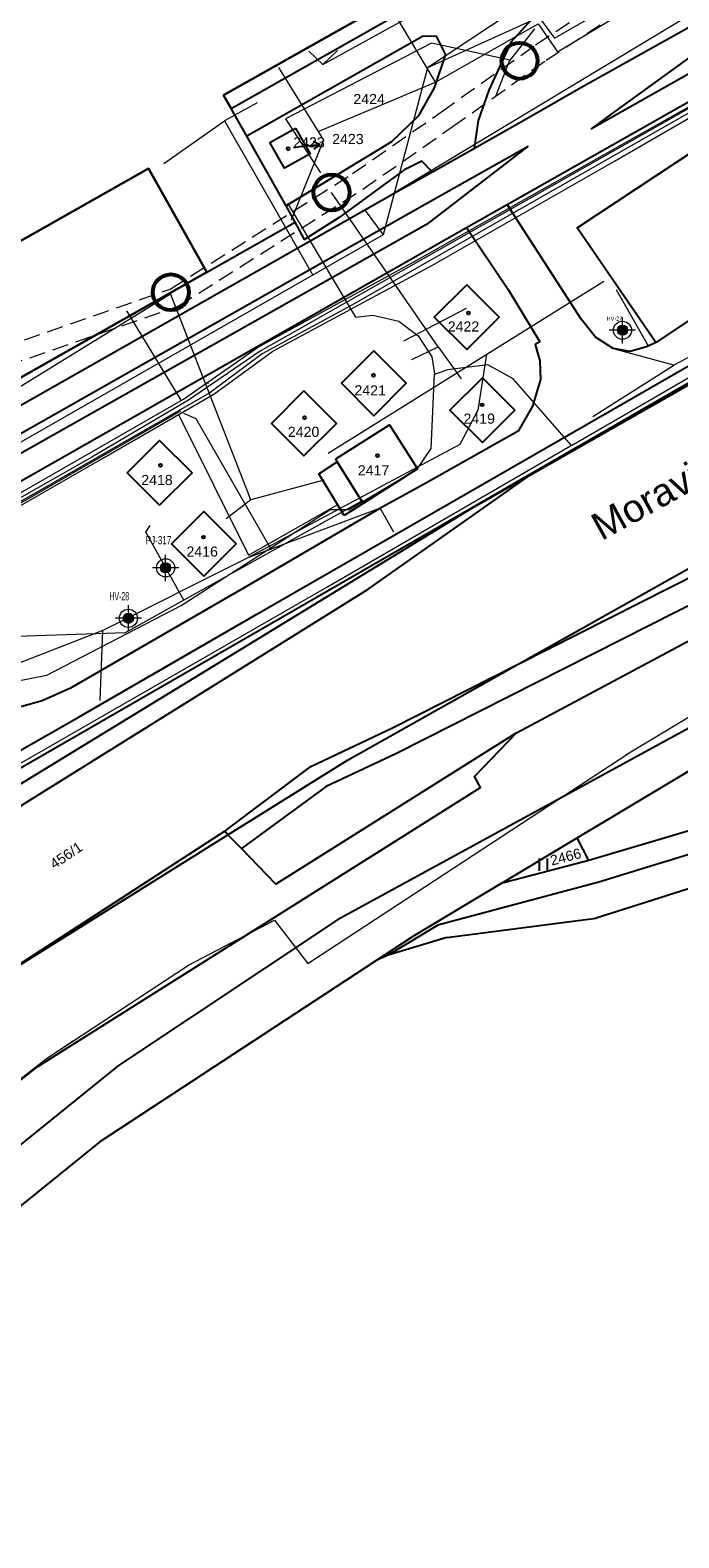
# Model space of a CAD drawing. Header units: metres. Extents: x -535942 to -530626, y -1087729 to -1086275.
# Tile 230 of 247: x -534025 to -533945, y -1086931 to -1086745. Entities that reach past the tile are written whole.
import ezdxf
from ezdxf.enums import TextEntityAlignment as Align

# ---------------------------------------------------------------- set-up
doc = ezdxf.new("R2010")
doc.units = ezdxf.units.M
doc.linetypes.add('B_CARA_03', pattern=[3, 2, -1])
for name, color, linetype in [('_blok katastr', 7, 'Continuous'), ('_blok podklad SS', 7, 'Continuous'), ('_blok SS sítě', 7, 'Continuous'), ('_blok vrty G Consult', 7, 'Continuous'), ('Vrty_popis', 7, 'Continuous')]:
    doc.layers.add(name, color=color, linetype=linetype)
for name, color, linetype, lineweight in [('AG popis stávající', 251, 'Continuous', 70), ('AG uzemnění', 251, 'G_VED_663_PZ', 13), ('AG voda chladící vratna', 120, 'HP_02_921CHVV', 13), ('AG_SS kanal_déšť', 251, 'G_POTR_626_PN', 13), ('AG_SS nakal_splašky', 251, 'G_POTR_627_PN', 13), ('AG_SS náhon', 251, 'B_CARA_03', 13), ('AG_SS osvětlení', 251, 'HP_04_VO', 13), ('AG_SS voda pitna', 251, 'G_POTR_616_PN', 13), ('AG_SS voda požární', 251, 'G_POTR_615_PN', 13), ('AG_SS voda uzitkova', 251, 'G_POTR_617_PN', 13)]:
    doc.layers.add(name, color=color, linetype=linetype, lineweight=lineweight)
doc.layers.add('AG_revizni oblacek', color=111, linetype='Continuous', plot=False)
for name, color, linetype, true_color in [('BT_BPEJ', 7, 'Continuous', 0x7fffff), ('BT_hranice_parcel', 7, 'Continuous', 0x007f00), ('BT_mapove_znacky', 7, 'Continuous', 0x007f00), ('BT_prvky_mapy', 7, 'Continuous', 0x007f00), ('BT_text_parcel', 7, 'Continuous', 0x007f00), ('BT_vnitrni_kresby', 7, 'Continuous', 0x007f00)]:
    doc.layers.add(name, color=color, linetype=linetype, true_color=true_color)
doc.layers.add('BT_hranice_budov', color=7, linetype='Continuous', lineweight=30, true_color=0x007f00)
doc.styles.add('BT_text_mapy_m', font='arial.ttf', dxfattribs={"height": 5})
doc.styles.add('ROMANS', font='romans')
doc.styles.get("Standard").update_dxf_attribs({"font": 'ARIALN.TTF'})
doc.linetypes.add('G_POTR_615_PN', pattern='A,0.5,-1,2,-6.5,[3,hpfmlin.shx,S=1,R=0,X=0,Y=0],-6.5,2,-1,0.5', length=20)
doc.linetypes.add('G_POTR_616_PN', pattern='A,0.5,-1,2,-6.5,[2,hpfmlin.shx,S=1,R=0,X=0,Y=0],-6.5,2,-1,0.5', length=20)
doc.linetypes.add('G_POTR_617_PN', pattern='A,0.5,-1,2,-6.5,[1,hpfmlin.shx,S=1,R=0,X=0,Y=0],-6.5,2,-1,0.5', length=20)
doc.linetypes.add('G_POTR_626_PN', pattern='A,0.5,-1,2,-6.5,[8,hpfmlin.shx,S=1,R=0,X=0,Y=0],-6.5,2,-1,0.5', length=20)
doc.linetypes.add('G_POTR_627_PN', pattern='A,0.5,-1,2,-6.5,[9,hpfmlin.shx,S=1,R=0,X=0,Y=0],-6.5,2,-1,0.5', length=20)
doc.linetypes.add('G_VED_663_PZ', pattern='A,3.5,-3,7,-3,7,-6.5,[23,hpfmlin.shx,S=1,R=0,X=0,Y=0],-6.5,7,-3,7,-3,3.5', length=60)
doc.linetypes.add('HP_02_921CHVV', pattern='A,0.5,-1.2,-6.5,[3,hpfmlin.shx,S=1,R=0,X=0,Y=0],-0.8,["CHVV",Standard,S=1.7,R=0,X=3,Y=-0.8],-9,2,-1,0.5', length=21.5)
doc.linetypes.add('HP_04_VO', pattern='A,0.5,-1,2,-5,[28,hpfmlin.shx,S=1,R=0,X=0,Y=0],-0.8,["VO",ROMANS,S=1.7,R=0,X=2.75,Y=-0.8],-7,2,-1,0.5', length=19.8)

# ---------------------------------------------------------------- blocks, each defined once
blk = doc.blocks.new('BT_symbol_306')
at = {"layer": 'BT_mapove_znacky', "lineweight": -3}
for p, q in [((-0.5, 0), (-0.5, 1.5)), ((0.5, 0), (0.5, 1.5))]:
    blk.add_line(p, q, dxfattribs=at)
blk = doc.blocks.new('BT_symbol_404')
at = {"layer": 'BT_mapove_znacky', "lineweight": -3}
blk.add_circle((0, 0), 0.175, dxfattribs=at)
blk = doc.blocks.new('BT_symbol_arrow')
at = {"layer": 'BT_text_parcel', "lineweight": -3}
for p in [(-0.5, 1.7), (0, 0), (0.5, 1.7)]:
    blk.add_line(p, (0, 2.5), dxfattribs=at)
blk = doc.blocks.new('_KATASTR')
at = {"layer": 'BT_BPEJ', "lineweight": -3}
blk.add_lwpolyline([(-533898, -1086806.5), (-533987, -1086855), (-534014, -1086873), (-534050, -1086902), (-534110.5, -1086957.5), (-534117, -1086961), (-534138.5, -1086981), (-534174.5, -1087006), (-534199.5, -1087026), (-534243.5, -1087052.5), (-534397, -1087150.5)], dxfattribs=at)
at = {"layer": 'BT_hranice_budov', "lineweight": -3}
for points in [[(-534003.11, -1086775.09), (-533992.2, -1086768.92), (-533993.33, -1086766.93), (-533998.19, -1086758.34), (-534000.12, -1086754.92), (-534001.05, -1086753.28), (-533959.05, -1086729.57), (-533947.8, -1086723.22), (-533946.84, -1086724.92), (-533943.88, -1086723.24), (-533944.84, -1086721.55), (-533937.36, -1086717.32), (-533936.4, -1086719.02), (-533933.44, -1086717.39), (-533934.42, -1086715.66), (-533928.53, -1086712.33), (-533889.92, -1086690.55), (-533885.6, -1086688.11), (-533875.71, -1086682.53), (-533854.58, -1086670.61), (-533856.87, -1086666.52)], [(-533918.74, -1086764.56), (-533947.72, -1086783.78), (-533957.42, -1086769.63), (-533928.14, -1086750.29), (-533918.74, -1086764.56)], [(-533992.16, -1086757.34), (-533990.37, -1086760.49), (-533993.55, -1086762.27), (-533995.34, -1086759.12), (-533992.16, -1086757.34)], [(-534076.11, -1086799.54), (-534010.32, -1086762.33), (-534003.11, -1086775.09), (-534068.89, -1086812.31), (-534073.33, -1086804.46)], [(-533971.04, -1086776.65), (-533975.04, -1086780.65), (-533971.04, -1086784.65), (-533967.04, -1086780.65), (-533971.04, -1086776.65)], [(-533982.51, -1086792.82), (-533978.51, -1086788.82), (-533982.51, -1086784.82), (-533986.51, -1086788.82), (-533982.51, -1086792.82)], [(-533969.11, -1086796.13), (-533965.11, -1086792.13), (-533969.11, -1086788.13), (-533973.11, -1086792.13), (-533969.11, -1086796.13)], [(-533991.13, -1086789.76), (-533995.13, -1086793.76), (-533991.13, -1086797.76), (-533987.13, -1086793.76), (-533991.13, -1086789.76)], [(-533987.19, -1086798.13), (-533980.56, -1086793.94), (-533977.13, -1086799.37), (-533983.83, -1086803.65), (-533987.03, -1086798.52), (-533987.19, -1086798.13)], [(-534008.94, -1086803.86), (-534004.94, -1086799.86), (-534008.94, -1086795.86), (-534012.94, -1086799.86), (-534008.94, -1086803.86)], [(-534003.48, -1086812.62), (-533999.48, -1086808.62), (-534003.48, -1086804.62), (-534007.48, -1086808.62), (-534003.48, -1086812.62)]]:
    blk.add_lwpolyline(points, dxfattribs=at)
at = {"layer": 'BT_hranice_parcel', "lineweight": -3}
for points in [[(-534000.91, -1086844.09), (-533990.28, -1086836.08), (-533980.19, -1086831.32), (-533964.68, -1086823.47), (-533908.39, -1086795)], [(-534129.32, -1086865.85), (-534120.54, -1086860.12), (-534117.22, -1086865.4), (-534115.96, -1086864.36), (-534114.22, -1086863.52), (-534110.13, -1086863.08), (-534091.32, -1086867.24), (-534085.37, -1086866.73), (-534079.94, -1086864.84), (-534061.01, -1086853.93), (-534018.86, -1086829.95), (-533996.95, -1086817.31), (-533903.11, -1086763.36)], [(-533964.9, -1086831.96), (-533938.48, -1086817.84)], [(-533906.84, -1086797.63), (-533979.79, -1086834.51), (-533988.4, -1086838.58), (-533998.85, -1086846.23)], [(-533871.56, -1086698.16), (-533896.42, -1086712.19), (-533906.4, -1086718.1), (-533916.69, -1086724.98), (-533932.84, -1086736.84), (-533943.18, -1086744.67), (-533956.94, -1086752.35), (-533963.91, -1086756.37), (-533970.07, -1086759.83), (-533969.58, -1086756.4), (-533968.26, -1086752.67), (-533965.53, -1086746.63), (-533962.57, -1086743.38), (-533957.62, -1086738.91), (-533922.72, -1086718.15), (-533887.94, -1086698.47), (-533883.76, -1086697.28), (-533880.8, -1086696.67), (-533875.16, -1086697.13), (-533871.56, -1086698.16)], [(-533947.72, -1086783.78), (-533948.72, -1086784.28), (-533950.88, -1086784.88), (-533952.98, -1086784.54), (-533955.16, -1086783.13), (-533956.91, -1086780.91), (-533966.03, -1086766.74), (-533922.41, -1086742.03), (-533922.15, -1086741.89), (-533907.36, -1086733.43), (-533897.15, -1086727.59), (-533898.62, -1086724.98), (-533908.84, -1086730.83), (-533923.63, -1086739.29), (-533923.89, -1086739.43), (-533955.66, -1086757.44), (-533952.26, -1086754.97), (-533941.36, -1086747.07), (-533931.06, -1086739.26), (-533915.03, -1086727.48), (-533904.88, -1086720.68), (-533894.94, -1086714.81), (-533870.08, -1086700.78)], [(-534105.84, -1086886.21), (-534078.55, -1086869.79), (-534026.38, -1086838.41), (-533970.4, -1086804.24), (-533963.17, -1086800.12), (-533936.33, -1086784.85), (-533821.16, -1086719.3), (-533888.91, -1086757.46), (-533945.76, -1086789.98), (-534062.22, -1086857.1), (-534120.29, -1086894.9)], [(-534000.12, -1086754.92), (-533958.15, -1086731.16), (-533959.05, -1086729.57), (-534001.05, -1086753.28), (-534000.12, -1086754.92)], [(-533973.68, -1086748.19), (-533974.77, -1086745.98), (-533976.5, -1086746.03), (-533998.19, -1086758.34), (-534000.12, -1086754.92)], [(-533973.68, -1086748.19), (-533975.05, -1086752.38), (-533977.02, -1086755.87), (-533980.33, -1086759.03), (-533993.33, -1086766.93), (-533998.19, -1086758.34)], [(-533941.12, -1086843.3), (-533955.96, -1086847.7), (-533957.39, -1086844.89), (-533906.58, -1086814.46), (-533870.02, -1086793.24), (-533807.19, -1086755.78), (-533795.3, -1086748.46)], [(-533957.42, -1086769.63), (-533928.14, -1086750.29), (-533918.74, -1086764.56), (-533947.72, -1086783.78), (-533957.42, -1086769.63)], [(-533992.16, -1086757.34), (-533990.37, -1086760.49), (-533993.55, -1086762.27), (-533995.34, -1086759.12)], [(-533995.34, -1086759.12), (-533992.16, -1086757.34)], [(-533791.83, -1086756.67), (-533799.47, -1086762.28), (-533825.3, -1086781.95), (-533854.46, -1086805.56), (-533873.82, -1086816.97), (-533900.08, -1086830.15), (-533917.68, -1086837.91), (-533940.01, -1086845.86), (-533954.72, -1086850.38), (-533974.61, -1086855.67), (-533980.73, -1086859.36)], [(-533970.07, -1086759.83), (-533975.27, -1086762.76), (-533979.61, -1086765.2), (-534043.14, -1086801.2), (-534084.2, -1086824.37), (-534100.32, -1086833.08), (-534112.01, -1086837.97), (-534122.85, -1086842.51), (-534134.44, -1086847.15), (-534149.99, -1086851.62), (-534171.65, -1086857.85), (-534194.93, -1086866.9)], [(-534073.33, -1086804.46), (-534068.89, -1086812.31), (-534003.11, -1086775.09), (-534010.32, -1086762.33), (-534076.11, -1086799.54)], [(-533975.27, -1086762.76), (-533976.59, -1086761.42), (-533978.82, -1086762.52), (-533986.79, -1086768.38)], [(-533971.08, -1086769.6), (-533966.03, -1086766.74)], [(-533986.79, -1086768.38), (-533991.05, -1086771.07), (-533992.2, -1086768.92), (-533993.33, -1086766.93)], [(-534039.15, -1086808.28), (-533971.08, -1086769.6), (-533965.94, -1086777.25), (-533962.02, -1086783.7), (-533962.61, -1086784.03), (-533962, -1086786.05), (-533961.92, -1086788.35), (-533962.91, -1086791.64), (-533964.7, -1086794.72), (-533966.67, -1086795.83), (-533976.02, -1086801.1), (-533981.85, -1086804.3), (-533998.6, -1086814.11), (-534019.94, -1086826.44), (-534023.46, -1086827.99), (-534026.99, -1086828.97)], [(-534003.11, -1086775.09), (-533992.2, -1086768.92)], [(-533971.04, -1086776.65), (-533975.04, -1086780.65), (-533971.04, -1086784.65)], [(-533971.04, -1086784.65), (-533967.04, -1086780.65), (-533971.04, -1086776.65)], [(-533982.51, -1086784.82), (-533986.51, -1086788.82), (-533982.51, -1086792.82)], [(-533982.51, -1086792.82), (-533978.51, -1086788.82), (-533982.51, -1086784.82)], [(-533969.11, -1086796.13), (-533965.11, -1086792.13), (-533969.11, -1086788.13), (-533973.11, -1086792.13), (-533969.11, -1086796.13)], [(-533991.13, -1086789.76), (-533995.13, -1086793.76), (-533991.13, -1086797.76)], [(-533991.13, -1086797.76), (-533987.13, -1086793.76), (-533991.13, -1086789.76)], [(-533987.19, -1086798.13), (-533980.56, -1086793.94), (-533977.13, -1086799.37), (-533983.83, -1086803.65), (-533986.17, -1086805.13)], [(-534008.94, -1086795.86), (-534012.94, -1086799.86), (-534008.94, -1086803.86)], [(-534008.94, -1086803.86), (-534004.94, -1086799.86), (-534008.94, -1086795.86)], [(-533986.17, -1086805.13), (-533989.28, -1086799.98), (-533987.03, -1086798.52), (-533987.19, -1086798.13)], [(-534078.55, -1086869.79), (-534056.73, -1086862.96), (-534035.81, -1086846.99), (-533983.21, -1086814.2), (-533963.17, -1086800.12)], [(-534003.48, -1086804.62), (-534007.48, -1086808.62), (-534003.48, -1086812.62)], [(-534003.48, -1086812.62), (-533999.48, -1086808.62), (-534003.48, -1086804.62)], [(-534206.72, -1086998), (-534182.92, -1086983.28), (-534152.62, -1086969.95), (-534116.42, -1086940.72), (-534113.56, -1086944.19), (-534052.15, -1086895.2), (-534023.97, -1086873.12), (-533969.32, -1086838.7), (-533970.1, -1086837.32), (-533964.9, -1086831.96), (-533994.62, -1086850.63), (-533998.85, -1086846.23), (-534000.51, -1086844.51), (-534000.91, -1086844.09), (-534028.9, -1086862.2), (-534029.36, -1086862.54), (-534043.84, -1086873.09), (-534053.48, -1086881.43)], [(-533955.96, -1086847.7), (-533966.8, -1086850.53), (-533957.39, -1086844.89)], [(-533940.18, -1086850.08), (-533955.06, -1086854.8)], [(-533966.8, -1086850.53), (-533977.71, -1086857.06), (-533982.15, -1086859.97)], [(-533973.51, -1086857.21), (-533955.06, -1086854.8)], [(-533973.51, -1086857.21), (-533980.73, -1086859.36), (-533982.15, -1086859.97), (-534016.33, -1086882.41), (-534041.7, -1086902.89), (-534071.62, -1086929.51)]]:
    blk.add_lwpolyline(points, dxfattribs=at)
at = {"layer": 'BT_text_parcel', "lineweight": -3}
blk.add_line((-533992.44, -1086759.71), (-533991.63, -1086759.62), dxfattribs=at)
at = {"layer": 'BT_vnitrni_kresby', "lineweight": -3}
for points in [[(-533978.14, -1086767.82), (-533963.44, -1086759.56)], [(-533963.44, -1086759.56), (-533976.02, -1086769.22)], [(-534041.66, -1086803.81), (-533978.14, -1086767.82)], [(-533976.02, -1086769.22), (-534040.63, -1086805.68)], [(-533987.03, -1086798.52), (-533983.83, -1086803.65)], [(-533964.68, -1086823.47), (-533923.78, -1086800.53)], [(-533985.76, -1086835.3), (-533964.68, -1086823.47)], [(-534000.51, -1086844.51), (-533985.76, -1086835.3)], [(-534029.36, -1086862.54), (-534000.51, -1086844.51)]]:
    blk.add_lwpolyline(points, dxfattribs=at)
at = {"layer": 'BT_mapove_znacky', "lineweight": -3}
for name, p in [('BT_symbol_404', (-533993.07, -1086759.86)), ('BT_symbol_404', (-533970.81, -1086780.14)), ('BT_symbol_404', (-533982.53, -1086787.83)), ('BT_symbol_404', (-533969.14, -1086791.47)), ('BT_symbol_404', (-533991.08, -1086793.06)), ('BT_symbol_404', (-533982.05, -1086797.74)), ('BT_symbol_404', (-534008.82, -1086798.93)), ('BT_symbol_404', (-534003.52, -1086807.8)), ('BT_symbol_306', (-533961.57, -1086848.95))]:
    blk.add_blockref(name, p, dxfattribs=at)
at = {"layer": 'BT_text_parcel', "lineweight": -3, "rotation": 276.17}
blk.add_blockref('BT_symbol_arrow', (-533991.63, -1086759.62), dxfattribs=at)
at = {"layer": 'BT_prvky_mapy', "lineweight": -3, "style": 'BT_text_mapy_m'}
blk.add_text('Moravice', height=3.4, rotation=28.97, dxfattribs=at).set_placement((-533954.4, -1086808.3))
at = {"layer": 'BT_text_parcel', "lineweight": -3, "style": 'BT_text_mapy_m'}
for s, p in [('2424', (-533985.03, -1086754.37)), ('2423', (-533992.44, -1086759.71)), ('2423', (-533987.65, -1086759.3)), ('2422', (-533973.38, -1086782.43)), ('2421', (-533984.9, -1086790.31)), ('2419', (-533971.44, -1086793.8)), ('2420', (-533993.12, -1086795.43)), ('2418', (-534011.21, -1086801.37)), ('2417', (-533984.48, -1086800.18)), ('2416', (-534005.63, -1086810.2))]:
    blk.add_text(s, height=1.25, dxfattribs=at).set_placement(p)
blk.add_text('456/1', height=1.25, rotation=34.06, dxfattribs=at).set_placement((-534020.13, -1086847.57), align=Align.CENTER)
blk.add_text('2466', height=1.25, rotation=14.63, dxfattribs=at).set_placement((-533960.55, -1086848.33))
blk = doc.blocks.new('kanalizace SS')
at = {"layer": 'AG_revizni oblacek', "lineweight": 53}
for centre in [(-533964.51, -1086749.02), (-533987.72, -1086765.27), (-534007.57, -1086777.59)]:
    blk.add_circle(centre, 2.22, dxfattribs=at)
at = {"layer": 'AG_SS kanal_déšť', "ltscale": 0.7}
for p, q in [((-533988.79, -1086749.5), (-533970.7, -1086739.49)), ((-533957, -1086741.28), (-533975.88, -1086749.89)), ((-533990.53, -1086747.84), (-533988.79, -1086749.5)), ((-533987, -1086747.75), (-533988.79, -1086749.5)), ((-533974.56, -1086784.32), (-533987.72, -1086765.27)), ((-534033.21, -1086793.54), (-534007.61, -1086777.76)), ((-533988.16, -1086797.43), (-533954.13, -1086776.22)), ((-533948.62, -1086784.25), (-533952.55, -1086777.28)), ((-533927.12, -1086776.8), (-533945.46, -1086786.58)), ((-533978.82, -1086783.56), (-533971.07, -1086779.55)), ((-533977.81, -1086785.89), (-533974.56, -1086784.32)), ((-533974.56, -1086784.32), (-533971.72, -1086788.27)), ((-533945.46, -1086786.58), (-533952.64, -1086784.65)), ((-533955.46, -1086792.92), (-533945.46, -1086786.58)), ((-533988.67, -1086800.78), (-533997.69, -1086803.2)), ((-533997.69, -1086803.2), (-534000.74, -1086805.53)), ((-534016.3, -1086827.93), (-534015.96, -1086819.33))]:
    blk.add_line(p, q, dxfattribs=at)
for points in [[(-533997.69, -1086803.2), (-534007.65, -1086777.66)], [(-533968.6, -1086785.23), (-533969.67, -1086792.13), (-533971.88, -1086796.37), (-533998.04, -1086810.36)], [(-533980.02, -1086807.17), (-533981.74, -1086804.23), (-533998.04, -1086810.36), (-534015.96, -1086819.33), (-534028.89, -1086824.34), (-534035.37, -1086814.07), (-534036.42, -1086810.82)]]:
    blk.add_lwpolyline(points, dxfattribs=at)
at = {"layer": 'AG_SS nakal_splašky', "ltscale": 0.7}
for p, q in [((-533960.48, -1086739.69), (-533975.88, -1086749.89)), ((-533975.88, -1086749.89), (-533981.34, -1086770.51)), ((-533996.92, -1086754.21), (-534000.93, -1086756.42)), ((-534008.41, -1086761.69), (-534000.93, -1086756.42)), ((-534000.93, -1086756.42), (-533990.04, -1086775.48)), ((-533983.56, -1086767.48), (-533981.34, -1086770.51)), ((-533981.34, -1086770.51), (-534038.62, -1086803.24))]:
    blk.add_line(p, q, dxfattribs=at)
blk.add_lwpolyline([(-533847.62, -1086689.07), (-533908.03, -1086723.54), (-533910.24, -1086720.31), (-533936.34, -1086739.02), (-533983.56, -1086767.48)], dxfattribs=at)
blk = doc.blocks.new('náhon')
at = {"layer": 'AG_SS náhon'}
for points in [[(-534106.61, -1086808.61), (-534102.4, -1086806.21), (-534053.95, -1086793.31), (-534007.65, -1086777.21), (-533985.13, -1086762.95), (-533974.16, -1086755.31), (-533962.54, -1086747.06), (-533921.34, -1086720.09), (-533863.29, -1086682.16), (-533829.3, -1086660.44), (-533782.1, -1086630.61), (-533744.31, -1086606.27), (-533706.57, -1086582.47), (-533633.12, -1086535.79), (-533579.03, -1086501.63), (-533523.61, -1086465.38)], [(-534105.66, -1086810.71), (-534101.52, -1086808.35), (-534053.28, -1086795.51), (-534006.65, -1086779.29), (-533983.86, -1086764.87), (-533972.83, -1086757.19), (-533961.25, -1086748.96), (-533920.08, -1086722.02), (-533862.05, -1086684.09), (-533828.07, -1086662.38), (-533780.87, -1086632.55), (-533743.08, -1086608.21), (-533705.34, -1086584.42), (-533631.89, -1086537.73), (-533577.79, -1086503.56), (-533522.35, -1086467.3)]]:
    blk.add_lwpolyline(points, dxfattribs=at)
blk = doc.blocks.new('ss pitná voda')
at = {"layer": 'AG_SS voda pitna', "ltscale": 0.7}
for p, q in [((-533952.79, -1086761.43), (-533939.66, -1086753.77)), ((-533975.28, -1086774.23), (-533952.79, -1086761.43)), ((-533994.97, -1086784.85), (-533975.28, -1086774.23)), ((-534002.25, -1086790.15), (-533994.97, -1086784.85)), ((-534016.06, -1086798.12), (-534002.25, -1086790.15)), ((-534035.82, -1086809.46), (-534016.06, -1086798.12))]:
    blk.add_line(p, q, dxfattribs=at)
blk.add_lwpolyline([(-534006.62, -1086792.67), (-533997.98, -1086810.04), (-533986.94, -1086803.78)], dxfattribs=at)
blk = doc.blocks.new('ss prumyslová voda')
at = {"layer": 'AG voda chladící vratna', "color": 251, "lineweight": 13}
for p, q in [((-533960.19, -1086746.24), (-533910.55, -1086717.66)), ((-533965.61, -1086738.86), (-533960.19, -1086746.24))]:
    blk.add_line(p, q, dxfattribs=at)
at = {"layer": 'AG_SS voda požární', "ltscale": 0.7}
blk.add_lwpolyline([(-533774.86, -1086654.89), (-533808.63, -1086673.29), (-533845.9, -1086694.7), (-533890.12, -1086717.06), (-533926.4, -1086738.11), (-533930.55, -1086748), (-533985.3, -1086779.2), (-533996.29, -1086785.2), (-534002.73, -1086789.99), (-534024, -1086802.19), (-534054.71, -1086819.55), (-534067.51, -1086826.56), (-534096.37, -1086839.05), (-534094.7, -1086842.93)], dxfattribs=at)
at = {"layer": 'AG_SS voda uzitkova', "ltscale": 0.7}
for p, q in [((-533977.18, -1086773.62), (-533942.01, -1086753.79)), ((-533977.18, -1086773.62), (-533942.01, -1086753.79)), ((-533996.85, -1086784.4), (-533977.18, -1086773.62)), ((-533996.85, -1086784.4), (-533977.18, -1086773.62)), ((-534006.01, -1086790.77), (-533996.85, -1086784.4)), ((-534006.01, -1086790.77), (-533996.85, -1086784.4)), ((-533996.54, -1086784.87), (-534005.39, -1086790.88)), ((-533996.54, -1086784.87), (-534005.39, -1086790.88)), ((-534002.9, -1086788.94), (-534002.96, -1086788.83)), ((-534002.9, -1086788.94), (-534002.96, -1086788.83)), ((-534028.66, -1086803.76), (-534006.01, -1086790.77)), ((-534028.66, -1086803.76), (-534006.01, -1086790.77)), ((-534005.39, -1086790.88), (-534017.32, -1086797.91)), ((-534005.39, -1086790.88), (-534017.32, -1086797.91)), ((-534017.32, -1086797.91), (-534043.68, -1086812.91)), ((-534017.32, -1086797.91), (-534043.68, -1086812.91))]:
    blk.add_line(p, q, dxfattribs=at)
for points in [[(-533792.62, -1086674.42), (-533797.14, -1086666.45), (-533845.66, -1086692.88), (-533855.54, -1086697.96), (-533871.11, -1086706.54), (-533880.73, -1086711.44), (-533893.18, -1086717.78), (-533926.99, -1086738.11), (-533931.06, -1086747.79), (-533996.54, -1086784.87)], [(-534102.65, -1086845.83), (-534101.66, -1086841.81), (-534067.42, -1086826.72), (-534054.57, -1086820.96), (-534013.15, -1086819.57), (-533983.83, -1086803.22)], [(-534005.97, -1086815.57), (-534010.65, -1086807.18), (-534010.13, -1086806.35)]]:
    blk.add_lwpolyline(points, dxfattribs=at)
blk = doc.blocks.new('ss_vo')
at = {"layer": 'AG_SS osvětlení', "ltscale": 0.7}
for p, q in [((-533962.681, -1086745.094), (-533965.787, -1086749.093)), ((-533975.403, -1086746.838), (-533993.401, -1086756.199)), ((-533965.666, -1086748.937), (-533975.403, -1086746.838)), ((-533965.787, -1086749.093), (-533967.47, -1086753.439)), ((-533993.401, -1086756.199), (-533989.104, -1086762.858)), ((-533993.146, -1086766.581), (-533984.764, -1086780.664)), ((-533984.764, -1086780.664), (-533982.615, -1086780.409)), ((-533982.615, -1086780.409), (-533979.424, -1086781.132)), ((-533979.424, -1086781.132), (-533977.02, -1086782.962)), ((-533977.02, -1086782.962), (-533975.34, -1086785.536)), ((-533958.11, -1086796.49), (-533933.585, -1086782.289)), ((-533975.34, -1086785.536), (-533974.999, -1086787.642)), ((-533973.404, -1086787.174), (-533975.004, -1086787.723)), ((-533968.425, -1086786.536), (-533973.404, -1086787.174)), ((-533965.319, -1086788.28), (-533968.425, -1086786.536)), ((-533975.435, -1086796.859), (-533974.999, -1086787.642)), ((-533958.11, -1086796.49), (-533965.319, -1086788.28)), ((-534006.353, -1086792.27), (-534034.066, -1086808.171)), ((-534004.453, -1086793.2), (-534005.942, -1086792.54)), ((-533995.143, -1086809.363), (-534004.453, -1086793.2)), ((-533988.309, -1086813.969), (-533958.252, -1086796.514)), ((-533977.137, -1086799.412), (-533975.435, -1086796.859)), ((-533985.54, -1086804.368), (-533977.137, -1086799.412)), ((-534006.29331, -1086816.23556), (-533987.795, -1086804.326)), ((-533987.864, -1086804.37), (-533985.54, -1086804.368)), ((-534018.604, -1086831.368), (-533988.309, -1086813.969)), ((-534022.86451, -1086824.83919), (-534006.29331, -1086816.23556)), ((-533951.388, -1086834.662), (-533920.442, -1086816.021)), ((-534031.86987, -1086826.58), (-534022.86451, -1086824.83919)), ((-534055.098, -1086852.402), (-534018.604, -1086831.368)), ((-533990.65405, -1086860.3882), (-533951.05183, -1086834.44192)), ((-534005.38809, -1086860.60382), (-533994.75083, -1086855.06957)), ((-533994.75083, -1086855.06957), (-533990.65405, -1086860.3882)), ((-534022.92518, -1086872.10356), (-534005.38809, -1086860.60382)), ((-534022.92518, -1086872.10356), (-534019.59992, -1086869.92306)), ((-534050.77611, -1086893.95305), (-534022.92518, -1086872.10356)), ((-534050.77611, -1086893.95305), (-534022.92518, -1086872.10356))]:
    blk.add_line(p, q, dxfattribs=at)
blk = doc.blocks.new('ss uzemnění')
at = {"layer": 'AG uzemnění', "ltscale": 0.4}
for p, q in [((-533959.831, -1086747.902), (-533921.623, -1086724.926)), ((-533974.91, -1086751.653), (-533980.626, -1086742.073)), ((-533974.893, -1086751.646), (-533962.213, -1086744.456)), ((-533962.213, -1086744.456), (-533959.831, -1086747.902)), ((-533994.252, -1086749.859), (-533988.721, -1086758.837)), ((-533989.383, -1086757.762), (-533974.893, -1086751.646)), ((-533988.721, -1086758.837), (-533992.72, -1086768.708)), ((-534006.304, -1086790.881), (-534012.985, -1086779.866))]:
    blk.add_line(p, q, dxfattribs=at)
blk = doc.blocks.new('_vrty G Consult')
at = {"layer": 'Vrty_popis', "color": 0, "linetype": 'Continuous', "lineweight": 0}
for p, q in [((-533951.82, -1086781.65), (-533951.82, -1086780.65)), ((-533952.44, -1086782.27), (-533953.44, -1086782.27)), ((-533951.19, -1086782.27), (-533952.44, -1086782.27)), ((-533951.21, -1086782.12), (-533952.42, -1086782.12)), ((-533951.21, -1086782.43), (-533952.42, -1086782.43)), ((-533951.28, -1086781.96), (-533952.36, -1086781.96)), ((-533951.28, -1086782.59), (-533952.36, -1086782.59)), ((-533952.29, -1086781.86), (-533952.29, -1086782.69)), ((-533951.41, -1086781.8), (-533952.23, -1086781.8)), ((-533951.41, -1086782.74), (-533952.23, -1086782.74)), ((-533952.13, -1086781.73), (-533952.13, -1086782.82)), ((-533951.97, -1086781.67), (-533951.97, -1086782.88)), ((-533951.82, -1086781.65), (-533951.82, -1086782.9)), ((-533951.82, -1086783.9), (-533951.82, -1086782.9)), ((-533951.66, -1086781.67), (-533951.66, -1086782.88)), ((-533951.51, -1086781.73), (-533951.51, -1086782.82)), ((-533951.35, -1086781.86), (-533951.35, -1086782.69)), ((-533950.19, -1086782.27), (-533951.19, -1086782.27)), ((-534007.67, -1086811.27), (-534008.75, -1086811.27)), ((-534008.68, -1086811.17), (-534008.68, -1086812)), ((-534007.8, -1086811.11), (-534008.63, -1086811.11)), ((-534008.53, -1086811.04), (-534008.53, -1086812.13)), ((-534008.37, -1086810.98), (-534008.37, -1086812.19)), ((-534008.21, -1086810.96), (-534008.21, -1086809.96)), ((-534008.21, -1086810.96), (-534008.21, -1086812.21)), ((-534008.06, -1086810.98), (-534008.06, -1086812.19)), ((-534007.9, -1086811.04), (-534007.9, -1086812.13)), ((-534007.74, -1086811.17), (-534007.74, -1086812)), ((-534008.84, -1086811.58), (-534009.84, -1086811.58)), ((-534007.59, -1086811.58), (-534008.84, -1086811.58)), ((-534007.61, -1086811.43), (-534008.82, -1086811.43)), ((-534007.61, -1086811.74), (-534008.82, -1086811.74)), ((-534007.67, -1086811.9), (-534008.75, -1086811.9)), ((-534007.8, -1086812.05), (-534008.63, -1086812.05)), ((-534008.21, -1086813.21), (-534008.21, -1086812.21)), ((-534006.59, -1086811.58), (-534007.59, -1086811.58)), ((-534012.8, -1086817.19), (-534012.8, -1086816.19)), ((-534013.43, -1086817.81), (-534014.43, -1086817.81)), ((-534012.18, -1086817.81), (-534013.43, -1086817.81)), ((-534012.2, -1086817.66), (-534013.41, -1086817.66)), ((-534012.2, -1086817.97), (-534013.41, -1086817.97)), ((-534012.26, -1086817.5), (-534013.34, -1086817.5)), ((-534012.26, -1086818.13), (-534013.34, -1086818.13)), ((-534013.27, -1086817.4), (-534013.27, -1086818.23)), ((-534012.39, -1086817.34), (-534013.22, -1086817.34)), ((-534012.39, -1086818.28), (-534013.22, -1086818.28)), ((-534013.12, -1086817.27), (-534013.12, -1086818.36)), ((-534012.96, -1086817.21), (-534012.96, -1086818.42)), ((-534012.8, -1086817.19), (-534012.8, -1086818.44)), ((-534012.8, -1086819.44), (-534012.8, -1086818.44)), ((-534012.65, -1086817.21), (-534012.65, -1086818.42)), ((-534012.49, -1086817.27), (-534012.49, -1086818.36)), ((-534012.33, -1086817.4), (-534012.33, -1086818.23)), ((-534011.18, -1086817.81), (-534012.18, -1086817.81))]:
    blk.add_line(p, q, dxfattribs=at)
for centre, radius in [((-533951.82, -1086782.27), 1.12), ((-533951.82, -1086782.27), 0.625), ((-534008.21, -1086811.58), 1.12), ((-534008.21, -1086811.58), 0.625), ((-534012.8, -1086817.81), 1.12), ((-534012.8, -1086817.81), 0.625)]:
    blk.add_circle(centre, radius, dxfattribs=at)
at = {"layer": 'Vrty_popis', "color": 251, "lineweight": 40}
for p in [(-533951.82, -1086782.27), (-533951.82, -1086782.27), (-534008.21, -1086811.58), (-534008.21, -1086811.58), (-534012.8, -1086817.81), (-534012.8, -1086817.81)]:
    blk.add_point(p, dxfattribs=at)
at = {"layer": 'AG popis stávající', "lineweight": -3}
blk.add_text('HV-27', height=0.5, dxfattribs=at).set_placement((-533953.78, -1086781.08))
at = {"layer": 'Vrty_popis', "color": 7}
for s, width, p, p2 in [('PJ-317', 0.871687, (-534010.66, -1086808.67), (-534007.5, -1086808.67)), ('HV-28', 0.749204, (-534015.14, -1086815.58), (-534012.71, -1086815.58))]:
    blk.add_text(s, height=1, dxfattribs=dict(at, width=width)).set_placement(p, p2, align=Align.FIT)

msp = doc.modelspace()

# ---------------------------------------------------------------- block references
at = {"layer": '_blok katastr', "lineweight": -3}
msp.add_blockref('_KATASTR', (0, 0), dxfattribs=at)
at = {"layer": '_blok podklad SS'}
msp.add_blockref('náhon', (0, 0), dxfattribs=at)
at = {"layer": '_blok SS sítě'}
for name in ['kanalizace SS', 'ss_vo', 'ss pitná voda', 'ss uzemnění', 'ss prumyslová voda']:
    msp.add_blockref(name, (0, 0), dxfattribs=at)
at = {"layer": '_blok vrty G Consult', "color": 252}
msp.add_blockref('_vrty G Consult', (0, 0), dxfattribs=at)

doc.saveas('drawing.dxf')
